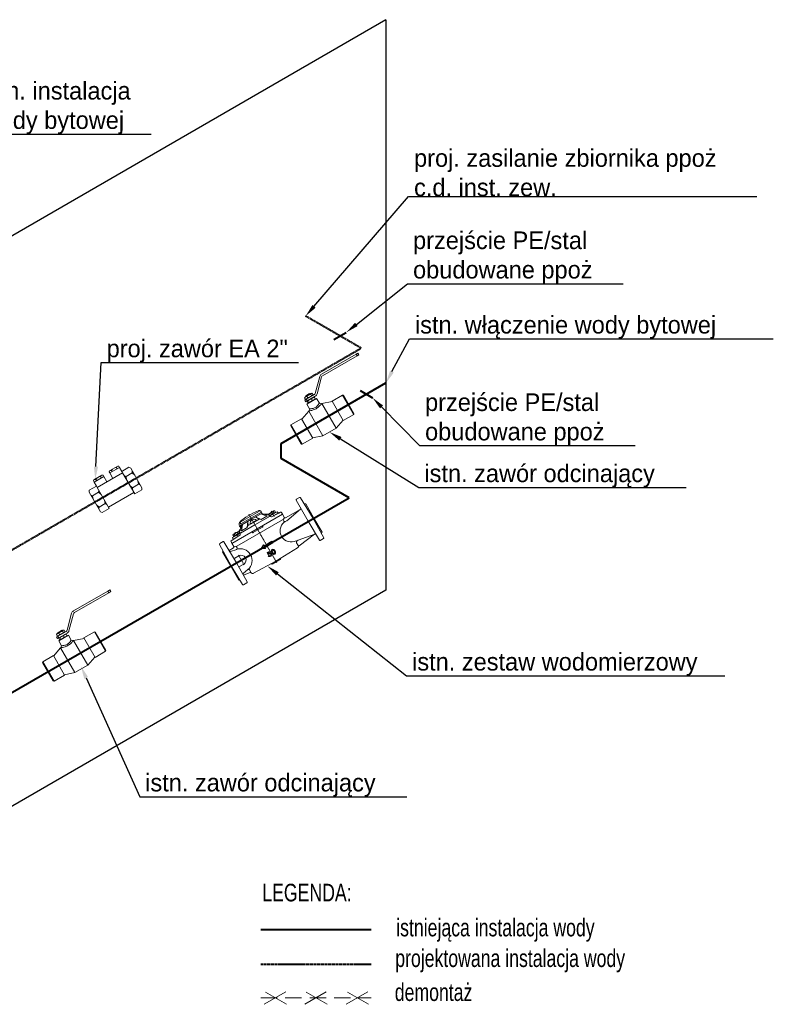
# Model space of a CAD drawing. Header units: millimetres. Extents: x 19422 to 119122, y -6876 to 97602.
# Tile 3 of 35: x 29765 to 32118, y -2516 to 556. Entities that reach past the tile are written whole.
import ezdxf
from ezdxf import colors
from ezdxf.entities.mleader import LeaderData, LeaderLine
from ezdxf.enums import TextEntityAlignment as Align
from ezdxf.math import Vec2, Vec3

# ---------------------------------------------------------------- set-up
doc = ezdxf.new("R2010")
doc.units = ezdxf.units.MM
doc.linetypes.add('DASHDOT', pattern=[1, 0.5, -0.25, 0, -0.25])
doc.linetypes.add('DASHED', pattern=[19.05, 12.7, -6.35])
doc.layers.add('0_5', color=250, linetype='Continuous')
for name, color, linetype, lineweight in [('IS_w_armatura', 150, 'Continuous', 5), ('IS_W_TXT', 8, 'Continuous', 5), ('S_WODA', 160, 'Continuous', 40)]:
    doc.layers.add(name, color=color, linetype=linetype, lineweight=lineweight)
doc.styles.add('100 Jost1', font='txt', dxfattribs={"width": 0.75})
doc.styles.add('CP_ATTR', font='simplex.shx')

# ---------------------------------------------------------------- blocks, each defined once
blk = doc.blocks.new('CP_UCS2D')
blk.add_point((0, 0))
at = {"style": 'CP_ATTR', "flags": 9}
for tag in ['FORM', 'TYPE', 'ID', 'WIDTH', 'HEIGHT', 'SYSTEM', 'VERSION', 'PIPE', 'OTHER']:
    blk.add_attdef(tag, text='', height=0.00005, dxfattribs=at).set_placement((1, 7), align=Align.MIDDLE_LEFT)
blk = doc.blocks.new('CP_INSBP_1')
blk.add_point((0, 0))
at = {"style": 'CP_ATTR', "flags": 9}
for tag in ['FORM', 'TYPE', 'ID', 'WIDTH', 'HEIGHT', 'SYSTEM', 'VERSION', 'PIPE', 'OTHER']:
    blk.add_attdef(tag, text='', height=0.00005, dxfattribs=at).set_placement((-1, 1), align=Align.MIDDLE_LEFT)
blk = doc.blocks.new('CP_INSBP_2')
blk.add_point((0, 0))
at = {"style": 'CP_ATTR', "flags": 9}
for tag in ['FORM', 'TYPE', 'ID', 'WIDTH', 'HEIGHT', 'SYSTEM', 'VERSION', 'PIPE', 'OTHER']:
    blk.add_attdef(tag, text='', height=0.00005, dxfattribs=at).set_placement((-1, 1), align=Align.MIDDLE_LEFT)
blk = doc.blocks.new('2h_zav082_dn50pn25aa_fyopgxv')
at = {"layer": 'IS_w_armatura'}
for p, q in [((-15.9, 35.1), (-12.1, 40.5)), ((-15.9, -35.1), (-15.9, 35.1)), ((-12.1, 40.5), (13.3, 40.5)), ((13.3, -35.1), (13.3, 40.5)), ((13.3, 35.1), (104.9, 35.1)), ((130.3, 40.5), (104.9, 40.5)), ((104.9, -35.1), (104.9, 40.5)), ((134.1, 35.1), (130.3, 40.5)), ((134.1, -35.1), (134.1, 35.1)), ((-15.9, 25.7), (-12.1, 20.3)), ((-12.1, 20.3), (-15.9, 10.2)), ((-15.9, 0), (134.1, 0)), ((9.5, 20.3), (-12.1, 20.3)), ((13.3, 25.7), (9.5, 20.3)), ((9.5, 20.3), (13.3, 10.2)), ((104.9, 25.7), (108.7, 20.3)), ((108.7, 20.3), (104.9, 10.2)), ((108.7, 20.3), (130.3, 20.3)), ((134.1, 25.7), (130.3, 20.3)), ((130.3, 20.3), (134.1, 10.2)), ((-12.1, -20.3), (-15.9, -10.2)), ((-15.9, -25.7), (-12.1, -20.3)), ((9.5, -20.3), (-12.1, -20.3)), ((9.5, -20.3), (13.3, -10.2)), ((13.3, -25.7), (9.5, -20.3)), ((108.7, -20.3), (104.9, -10.2)), ((104.9, -25.7), (108.7, -20.3)), ((108.7, -20.3), (130.3, -20.3)), ((130.3, -20.3), (134.1, -10.2)), ((134.1, -25.7), (130.3, -20.3)), ((-15.9, -35.1), (-12.1, -40.5)), ((-12.1, -40.5), (13.3, -40.5)), ((104.9, -35.1), (13.3, -35.1)), ((13.3, -35.1), (13.3, -40.5)), ((13.3, -40.5), (13.3, -55)), ((13.3, -55), (48.2, -55)), ((13.3, -55), (13.3, -59.3)), ((16.2, -60.8), (13.3, -59.3)), ((16.2, -60.8), (45.3, -60.8)), ((19.7, -60.8), (22, -59.4)), ((22, -55), (22, -59.4)), ((22, -59.4), (26.3, -60.8)), ((39.5, -59.4), (35.2, -60.8)), ((39.5, -55), (39.5, -59.4)), ((41.8, -60.8), (39.5, -59.4)), ((45.3, -60.8), (48.2, -59.3)), ((48.2, -55), (48.2, -35.1)), ((48.2, -55), (48.2, -59.3)), ((70, -55), (70, -35.1)), ((104.9, -55), (70, -55)), ((70, -55), (70, -59.3)), ((72.9, -60.8), (70, -59.3)), ((102, -60.8), (72.9, -60.8)), ((76.4, -60.8), (78.7, -59.4)), ((78.7, -55), (78.7, -59.4)), ((78.7, -59.4), (83, -60.8)), ((96.2, -59.4), (91.9, -60.8)), ((96.2, -55), (96.2, -59.4)), ((98.5, -60.8), (96.2, -59.4)), ((102, -60.8), (104.9, -59.3)), ((104.9, -35.1), (104.9, -40.5)), ((130.3, -40.5), (104.9, -40.5)), ((104.9, -40.5), (104.9, -55)), ((104.9, -55), (104.9, -59.3)), ((134.1, -35.1), (130.3, -40.5))]:
    blk.add_line(p, q, dxfattribs=at)
at = {"layer": 'IS_w_armatura', "xscale": 0.3, "zscale": 0.3, "rotation": 180}
for name, p, yscale in [('CP_UCS2D', (0, 0), 0.3), ('CP_UCS2D', (0, 0), -0.3), ('CP_INSBP_2', (118.2, 0), -0.3)]:
    blk.add_blockref(name, p, dxfattribs=dict(at, yscale=yscale))
at = {"layer": 'IS_w_armatura', "xscale": 0.3, "zscale": 0.3}
for name, p, yscale in [('CP_INSBP_1', (0, 0), -0.3), ('CP_UCS2D', (118.2, 0), 0.3), ('CP_UCS2D', (118.2, 0), -0.3)]:
    blk.add_blockref(name, p, dxfattribs=dict(at, yscale=yscale))
at = {"layer": 'IS_w_armatura', "linetype": 'ByBlock', "style": 'CP_ATTR', "flags": 9}
for tag in ['NAME', 'GROUP', 'NUMBER', 'PRODUCER', 'ARTICLE', 'PRODUCT-TYPE', 'ORDER-NO', 'CHARACTER', 'DN', 'PN', 'TEMPERATURE', 'FLOW', 'POWER', 'VOLTAGE', 'WEIGHT', 'OTHER']:
    blk.add_attdef(tag, text='', height=0.00005, dxfattribs=at).set_placement((-16, 0), align=Align.MIDDLE_LEFT)
blk = doc.blocks.new('zw$27C5')
at = {"layer": 'IS_w_armatura'}
for p, q in [((116.8, 126.7), (155.5, 165.4)), ((159.7, 161.2), (121, 122.5)), ((164, 168.9), (288.3, 168.9)), ((288.3, 162.9), (164, 162.9)), ((288.3, 162.9), (288.3, 168.9)), ((295, 168.9), (288.3, 168.9)), ((288.3, 162.9), (295, 162.9)), ((295, 168.9), (295, 162.9)), ((83, 125), (78, 125)), ((78, 125), (78, 119)), ((81.3, 131.4), (81.3, 126.5)), ((83.7, 132.9), (82, 132)), ((83.7, 125), (82, 125.9)), ((83, 125), (112.5, 125)), ((83, 125), (83, 119)), ((106.2, 132.9), (83.7, 132.9)), ((88, 134.9), (87, 133.9)), ((89.4, 133.9), (87, 133.9)), ((87, 132.9), (87, 133.9)), ((88, 134.9), (91, 134.9)), ((89.4, 132.9), (89.4, 133.9)), ((89.7, 131.4), (89.7, 126.5)), ((91, 134.9), (99, 134.9)), ((99, 134.9), (102, 134.9)), ((103, 133.9), (100.6, 133.9)), ((100.6, 133.9), (100.6, 132.9)), ((102, 134.9), (103, 133.9)), ((103, 132.9), (103, 133.9)), ((103.5, 131.4), (103.5, 126.5)), ((106.2, 132.9), (108, 132)), ((106.2, 125), (108, 125.9)), ((108.7, 131.4), (108.7, 126.5)), ((72.6, 88.9), (77.5, 93.7)), ((77.5, 111), (112.5, 111)), ((77.5, 111), (77.5, 93.7)), ((78, 119), (83, 119)), ((81.8, 117.4), (81.8, 112.5)), ((83.7, 119), (82.7, 118.3)), ((83.7, 111), (82.7, 111.6)), ((112.5, 119), (83, 119)), ((84.8, 117.4), (84.8, 112.5)), ((98.1, 117.4), (98.1, 112.5)), ((106.2, 119), (107.3, 118.3)), ((106.2, 111), (107.3, 111.6)), ((108.2, 117.4), (108.2, 112.5)), ((112.5, 111), (112.5, 93.7)), ((112.5, 93.7), (117.4, 88.9)), ((0, 77.4), (2, 79.5)), ((0, 11.5), (0, 77.4)), ((2, 9.5), (2, 79.5)), ((2, 79.5), (40, 79.5)), ((40, 78.1), (71.5, 88.9)), ((40, 9.5), (40, 79.5)), ((71.5, 0), (71.5, 88.9)), ((71.5, 88.9), (72.6, 88.9)), ((117.4, 88.9), (118.5, 88.9)), ((118.5, 0), (118.5, 88.9)), ((150, 78.1), (118.5, 88.9)), ((150, 9.5), (150, 79.5)), ((150, 79.5), (188, 79.5)), ((188, 9.5), (188, 79.5)), ((190, 77.4), (188, 79.5)), ((190, 11.5), (190, 77.4)), ((0, 11.5), (2, 9.5)), ((2, 9.5), (40, 9.5)), ((40, 10.8), (71.5, 0)), ((71.5, 0), (118.5, 0)), ((150, 10.8), (118.5, 0)), ((150, 9.5), (188, 9.5)), ((190, 11.5), (188, 9.5))]:
    blk.add_line(p, q, dxfattribs=at)
for centre, radius, start, end in [((164, 156.9), 12, 90, 135), ((164, 156.9), 6, 90, 135), ((112.5, 130.9), 6, 270, 315), ((112.5, 130.9), 12, 270, 315)]:
    blk.add_arc(centre, radius, start, end, dxfattribs=at)
for points, weights in [([(89.7, 131.4), (85.5, 133.4), (81.3, 131.4)], [1, 1.15470053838, 1]), ([(81.3, 131.4), (81.7, 131.7), (82, 132)], [1, 1.02050710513, 1.03557736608]), ([(81.3, 126.5), (85.5, 124.5), (89.7, 126.5)], [1, 1.15470053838, 1]), ([(82, 125.9), (81.7, 126.2), (81.3, 126.5)], [1.03557736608, 1.02050710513, 1]), ([(89.4, 133.9), (90.3, 134.5), (91, 134.9)], [1, 1.00552275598, 1]), ([(103.5, 131.4), (96.6, 133.4), (89.7, 131.4)], [1, 1.15470053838, 1]), ([(89.7, 126.5), (96.6, 124.5), (103.5, 126.5)], [1, 1.15470053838, 1]), ([(99, 134.9), (99.7, 134.5), (100.6, 133.9)], [1, 1.00552275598, 1]), ([(108.7, 131.4), (106.1, 133.4), (103.5, 131.4)], [1, 1.15470053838, 1]), ([(103.5, 126.5), (106.1, 124.5), (108.7, 126.5)], [1, 1.15470053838, 1]), ([(84.8, 117.4), (83.3, 119.4), (81.8, 117.4)], [1, 1.15470053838, 1]), ([(81.8, 112.5), (83.3, 110.5), (84.8, 112.5)], [1, 1.15470053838, 1]), ([(98.1, 117.4), (91.5, 119.4), (84.8, 117.4)], [1, 1.15470053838, 1]), ([(84.8, 112.5), (91.5, 110.5), (98.1, 112.5)], [1, 1.15470053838, 1]), ([(108.2, 117.4), (103.2, 119.4), (98.1, 117.4)], [1, 1.15470053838, 1]), ([(98.1, 112.5), (103.2, 110.5), (108.2, 112.5)], [1, 1.15470053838, 1]), ([(107.3, 118.3), (107.7, 118.1), (108.2, 117.4)], [1.06369649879, 1.04485222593, 1]), ([(108.2, 112.5), (107.7, 111.8), (107.3, 111.6)], [1, 1.04485222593, 1.06369649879])]:
    blk.add_rational_spline(points, weights, degree=2, dxfattribs=at)
for points, knots in [([(112.5, 93.7), (112.5, 93.7), (112.3, 93.6), (112, 93.4), (111.7, 93.2), (111, 92.8), (110.1, 92.4), (108.4, 91.5), (105.8, 90.3), (102.6, 89.4), (101.1, 89), (99.4, 88.6), (97.6, 88.4), (95.9, 88.3), (94.1, 88.3), (92.4, 88.4), (90.6, 88.6), (88.9, 89), (87.4, 89.4), (85, 90), (83, 90.9), (81.3, 91.7), (79.7, 92.4), (78.5, 93.1), (78, 93.4), (77.7, 93.6), (77.5, 93.7), (77.5, 93.7)], [0.2500121, 0.2500121, 0.2500121, 0.2500121, 0.2857143, 0.2857143, 0.2857143, 0.3333334, 0.3333334, 0.3333334, 0.4285715, 0.4285715, 0.4285715, 0.4761905, 0.4761905, 0.4761905, 0.5238096, 0.5238096, 0.5238096, 0.5714286, 0.5714286, 0.5714286, 0.6428572, 0.6428572, 0.6428572, 0.7142858, 0.7142858, 0.7142858, 0.7499836, 0.7499836, 0.7499836, 0.7499836]), ([(72.6, 88.9), (72.6, 88.9), (72.8, 88.8), (73.2, 88.7), (73.9, 88.4), (75.4, 87.8), (77.5, 87.1), (79.6, 86.4), (82.2, 85.6), (85.2, 85), (87.2, 84.6), (89.4, 84.3), (91.6, 84.2), (93.9, 84), (96.1, 84), (98.4, 84.2), (100.6, 84.3), (102.8, 84.6), (104.8, 85), (108.8, 85.8), (112.1, 86.9), (114.4, 87.7), (115.5, 88.1), (116.3, 88.5), (116.8, 88.7), (117.2, 88.8), (117.4, 88.9), (117.4, 88.9)], [0.2499978, 0.2499978, 0.2499978, 0.2499978, 0.2857142, 0.2857142, 0.2857142, 0.3571428, 0.3571428, 0.3571428, 0.4285714, 0.4285714, 0.4285714, 0.4761904, 0.4761904, 0.4761904, 0.5238095, 0.5238095, 0.5238095, 0.5714285, 0.5714285, 0.5714285, 0.6666666, 0.6666666, 0.6666666, 0.7142857, 0.7142857, 0.7142857, 0.7499875, 0.7499875, 0.7499875, 0.7499875])]:
    blk.add_open_spline(points, degree=3, knots=knots, dxfattribs=at)
blk = doc.blocks.new('JS50 kl C')
at = {"linetype": 'Continuous', "lineweight": 0}
for p, q in [((167.2, 423.1), (181.7, 435.1)), ((169.7, 419.7), (181.7, 435.1)), ((171.7, 428.3), (177, 432)), ((176.4, 430.7), (176.4, 430.7)), ((177, 432), (179.6, 435.1)), ((177.9, 439.2), (178.7, 443.4)), ((177.9, 439.2), (252.4, 439.2)), ((177.9, 439.2), (177.9, 435.2)), ((177.9, 436.7), (177.9, 433.1)), ((177.9, 435.1), (215.2, 435.1)), ((249.1, 444.5), (181.4, 444.5)), ((202.5, 449.7), (182.1, 446.7)), ((182.1, 446.7), (182.1, 446.7)), ((190, 419.7), (200.8, 435.1)), ((195.3, 423.1), (200.8, 435.1)), ((227.9, 449.7), (202.5, 449.7)), ((250.4, 435.1), (215.2, 435.1)), ((215.2, 432.1), (215.2, 432.1)), ((227.9, 449.7), (248.3, 446.7)), ((235.1, 423.1), (229.5, 435.1)), ((240.4, 419.7), (229.5, 435.1)), ((248.3, 446.7), (248.3, 446.7)), ((263.2, 423.1), (248.7, 435.1)), ((260.7, 419.7), (248.7, 435.1)), ((250.4, 435.1), (252.4, 435.1)), ((253.4, 432), (250.8, 435.1)), ((252.4, 439.2), (251.7, 443.4)), ((252.4, 439.2), (252.4, 433.1)), ((252.4, 436.2), (252.4, 435.2)), ((252.4, 435.2), (252.4, 435.2)), ((258.7, 428.3), (253.4, 432)), ((258.7, 432.1), (258.7, 435.2)), ((258.7, 432.1), (258.7, 428.3)), ((48.3, 340.8), (49.6, 416.8)), ((51.6, 418.8), (62.9, 418.8)), ((65.6, 340.8), (64.9, 416.8)), ((124.2, 400.3), (124.4, 406.6)), ((124.2, 398.8), (125.7, 400.3)), ((124.2, 400.3), (306.2, 400.3)), ((125.7, 400.3), (134.8, 400.3)), ((125.7, 400.3), (134.8, 400.3)), ((134.8, 400.3), (125.7, 400.3)), ((132.2, 408.8), (126.3, 408.5)), ((158, 410.3), (132.2, 410.3)), ((132.2, 408.8), (158, 410.3)), ((132.2, 408.8), (132.2, 410.3)), ((133.9, 410.3), (134.9, 415.3)), ((150.1, 415.3), (134.9, 415.3)), ((139.8, 421.9), (139.8, 415.9)), ((139.8, 415.9), (160.5, 415.9)), ((141.5, 415.9), (141.8, 415.3)), ((141.8, 415.3), (158.4, 415.3)), ((142.4, 422.8), (157.9, 422.8)), ((144.9, 421.9), (144.9, 415.9)), ((150.1, 415.3), (163.2, 415.3)), ((155.3, 421.9), (155.3, 415.9)), ((158.4, 415.3), (158.8, 415.9)), ((160.2, 414.6), (160, 412.1)), ((179, 414.6), (160.2, 414.6)), ((179, 414.6), (160.2, 414.6)), ((160.5, 421.9), (160.5, 415.9)), ((162.7, 414.6), (167.2, 414.6)), ((163.2, 423.1), (165.2, 424.6)), ((163.2, 414.6), (163.2, 423.1)), ((167.2, 423.1), (163.2, 423.1)), ((163.2, 414.6), (163.2, 422.8)), ((168.2, 414.6), (163.2, 414.6)), ((163.2, 414.6), (215.2, 414.6)), ((165.2, 424.6), (166.6, 424.6)), ((166.6, 424.6), (171.7, 428.3)), ((169.7, 419.7), (167.2, 423.1)), ((169.7, 419.7), (190, 419.7)), ((195.3, 423.1), (190, 419.7)), ((195.3, 423.1), (215.2, 423.1)), ((196.2, 398.3), (196.2, 400.3)), ((203.4, 424.6), (215.2, 424.6)), ((227, 424.6), (215.2, 424.6)), ((235.1, 423.1), (215.2, 423.1)), ((267.2, 414.6), (215.2, 414.6)), ((234.2, 398.3), (234.2, 400.3)), ((235.1, 423.1), (240.4, 419.7)), ((260.7, 419.7), (240.4, 419.7)), ((263.8, 424.6), (258.7, 428.3)), ((260.7, 419.7), (263.2, 423.1)), ((267.7, 414.6), (262.2, 414.6)), ((262.2, 414.6), (267.2, 414.6)), ((262.2, 414.6), (267.2, 414.6)), ((262.2, 414.6), (267.2, 414.6)), ((262.2, 414.6), (267.2, 414.6)), ((262.2, 414.6), (270.2, 414.6)), ((262.2, 414.6), (270.2, 414.6)), ((262.2, 414.6), (270.2, 414.6)), ((262.2, 414.6), (270.2, 414.6)), ((263.2, 423.1), (267.2, 423.1)), ((265.2, 424.6), (263.8, 424.6)), ((267.2, 423.1), (265.2, 424.6)), ((267.2, 414.6), (267.2, 423.1)), ((280.3, 415.3), (267.2, 415.3)), ((269.9, 421.9), (269.9, 415.9)), ((269.9, 415.9), (290.6, 415.9)), ((270.2, 414.6), (270.4, 412)), ((271.6, 415.9), (272, 415.3)), ((272, 415.3), (288.6, 415.3)), ((272.3, 410.2), (304.1, 408.5)), ((272.5, 422.8), (288, 422.8)), ((275.1, 421.9), (275.1, 415.9)), ((280.3, 415.3), (295.5, 415.3)), ((285.4, 421.9), (285.4, 415.9)), ((288.6, 415.3), (288.9, 415.9)), ((290.6, 421.9), (290.6, 415.9)), ((296.8, 408.9), (295.5, 415.3)), ((304.7, 400.3), (295.6, 400.3)), ((295.6, 400.3), (304.7, 400.3)), ((306.2, 398.8), (304.7, 400.3)), ((306.2, 400.3), (306, 406.6)), ((306.2, 400.3), (306, 406.6)), ((324.8, 340.8), (325.5, 416.8)), ((339.8, 418.8), (327.5, 418.8)), ((343.1, 340.8), (341.8, 416.8)), ((45.2, 391.8), (49.2, 394.1)), ((45.2, 340.8), (45.2, 391.8)), ((66.8, 385.8), (121.2, 385.8)), ((67.7, 385.5), (122.7, 375.8)), ((128.2, 375.8), (122.7, 375.8)), ((124.2, 388.8), (124.2, 398.8)), ((126.1, 386.8), (129.3, 385.9)), ((131.2, 378.8), (131.2, 383.5)), ((132.6, 385), (297.4, 385)), ((198.2, 396.3), (232.2, 396.3)), ((299.2, 379.8), (299.2, 383.5)), ((304.3, 386.8), (301.1, 385.9)), ((322.7, 380.4), (302.7, 376.8)), ((306.2, 388.8), (306.2, 398.8)), ((309.2, 385.8), (325.2, 385.8)), ((345.2, 391.8), (342.2, 393.5)), ((345.2, 340.8), (345.2, 391.8)), ((45.2, 340.8), (45.2, 289.8)), ((48.3, 340.8), (49.5, 272.3)), ((65.6, 340.8), (65, 272.3)), ((195.2, 337.8), (195.2, 343.8)), ((195.2, 343.8), (223.2, 343.8)), ((223.2, 343.8), (223.2, 347.7)), ((235.2, 340.8), (223.2, 347.7)), ((235.2, 340.8), (223.2, 333.9)), ((306.8, 355.8), (322, 355.8)), ((324.8, 340.8), (325.4, 272.3)), ((343.1, 340.8), (341.9, 272.3)), ((345.2, 340.8), (345.2, 289.8)), ((195.2, 337.8), (223.2, 337.8)), ((223.2, 337.8), (223.2, 333.9)), ((306.8, 325.8), (322, 325.8)), ((45.2, 289.8), (49.2, 287.5)), ((67.7, 296.1), (122.7, 305.8)), ((67.7, 296.1), (68.5, 296.2)), ((69, 296.3), (128.8, 289.1)), ((125.7, 305.8), (122.7, 305.8)), ((130.7, 290.8), (130.7, 300.8)), ((135.5, 285.9), (215.2, 283.4)), ((200.2, 281.3), (199.9, 282.5)), ((200.2, 281.3), (215.2, 281.3)), ((200.2, 281.3), (215.2, 281.3)), ((294.9, 285.9), (215.2, 283.4)), ((230.2, 281.3), (215.2, 281.3)), ((230.2, 281.3), (230.5, 282.5)), ((299.7, 290.8), (299.7, 301.7)), ((321.7, 296.4), (302.2, 292.9)), ((322.7, 301.2), (304.2, 304.5)), ((345.2, 289.8), (342.2, 288.1)), ((51.5, 270.3), (63, 270.3)), ((339.9, 270.3), (327.4, 270.3))]:
    blk.add_line(p, q, dxfattribs=at)
at = {"linetype": 'DASHDOT', "lineweight": 0, "ltscale": 3}
for p, q in [((215.2, 278.3), (215.2, 452.7)), ((150.1, 412.3), (150.1, 425.8)), ((280.3, 412.3), (280.3, 425.8)), ((42.2, 340.8), (348.2, 340.8)), ((306.8, 322.8), (306.8, 358.8))]:
    blk.add_line(p, q, dxfattribs=at)
at = {"linetype": 'DASHDOT', "lineweight": 0}
for p, q in [((259.7, 432.1), (251.7, 432.1)), ((255.7, 436.1), (255.7, 428.1)), ((150.1, 407.3), (150.1, 425.8)), ((280.3, 418.3), (280.3, 409.3))]:
    blk.add_line(p, q, dxfattribs=at)
at = {"linetype": 'Continuous', "lineweight": 0}
blk.add_circle((255.7, 432.1), 1, dxfattribs=at)
for centre, radius, start, end in [((182.6, 442.7), 4, 98.3627, 170), ((217, 418.2), 15, 96.7562, 154.7614), ((213.4, 418.2), 15, 25.2386, 83.2438), ((247.8, 442.7), 4, 10, 81.6373), ((247.2, 435.2), 11.5, 0, 81.3166), ((255.7, 432.1), 3, 297.2968, 0), ((51.6, 416.8), 2, 90, 179), ((62.9, 416.8), 2, 0.5, 90), ((126.4, 406.5), 2, 93, 178), ((142.4, 418.6), 4.24, 52.2366, 127.7634), ((150.1, 407.2), 15.6, 70.5914, 109.4086), ((157.9, 418.6), 4.24, 52.2366, 127.7634), ((158, 412.3), 2, 270, 355), ((272.5, 418.6), 4.24, 52.2366, 127.7634), ((272.4, 412.2), 2, 185, 267), ((280.3, 407.2), 15.6, 70.5914, 109.4086), ((288, 418.6), 4.24, 52.2366, 127.7634), ((304, 406.5), 2, 2, 87), ((327.5, 416.8), 2, 90, 179.5), ((339.8, 416.8), 2, 1, 90), ((68.2, 388.5), 3, 180.5, 260), ((121.2, 388.8), 3, 270, 0), ((126.7, 389.2), 2.5, 180, 255), ((128.2, 378.8), 3, 270, 0), ((128.7, 383.5), 2.5, 0, 75), ((126.5, 341.5), 34.7, 274.5342, 81.5133), ((198.2, 398.3), 2, 180, 270), ((232.2, 398.3), 2, 270, 0), ((310.6, 340.8), 36.9, 100, 260), ((301.7, 383.5), 2.5, 105, 180), ((302.2, 379.8), 3, 180, 280), ((303.7, 389.2), 2.5, 285, 0), ((309.2, 388.8), 3, 180, 270), ((322.2, 383.3), 3, 280, 359.5), ((306.8, 340.8), 15, 90, 270), ((322, 358.8), 3, 270, 359.5), ((322, 322.8), 3, 0.5, 90), ((68.2, 293.1), 3, 100, 179.5), ((69, 293.3), 3, 84, 100), ((125.7, 300.8), 5, 0, 90), ((128.3, 284.2), 5, 41.8956, 83.1995), ((135.7, 290.8), 5, 180, 268.2514), ((198, 281.9), 2, 15, 88.2514), ((232.4, 281.9), 2, 91.7569, 165), ((294.7, 290.8), 5, 271.7486, 360), ((302.7, 301.7), 3, 78.5566, 180), ((302.6, 289.9), 3, 100, 173.4836), ((322.3, 293.4), 3, 0.5, 100), ((322.2, 298.3), 3, 0.5, 80), ((51.5, 272.3), 2, 181, 270), ((63, 272.3), 2, 270, 359.5), ((327.4, 272.3), 2, 180.5, 270), ((339.9, 272.3), 2, 270, 359)]:
    blk.add_arc(centre, radius, start, end, dxfattribs=at)
at = {"layer": 'IS_w_armatura', "linetype": 'Continuous', "lineweight": 0}
for p, q in [((202.1, 315.8), (202.1, 309.6)), ((204.7, 315.8), (204.7, 309.6)), ((210, 315.8), (210, 309.6)), ((225.4, 320.8), (218.6, 320.8)), ((218.6, 320.8), (218.6, 318.6)), ((223.4, 318.6), (218.6, 318.6)), ((223.4, 318.6), (223.8, 315.7)), ((224.2, 313.1), (226.4, 313.3)), ((225.4, 320.8), (226.4, 313.3)), ((227.7, 310.5), (225.5, 310.5))]:
    blk.add_line(p, q, dxfattribs=at)
at = {"layer": 'IS_w_armatura', "color": 7, "lineweight": 0}
blk.add_line((212.6, 315.7), (212.5, 308.4), dxfattribs=at)
at = {"layer": 'IS_w_armatura', "linetype": 'Continuous', "lineweight": 0}
for centre, radius, start, end in [((207.4, 315.8), 5.24, 358.9741, 180), ((207.4, 309.6), 5.24, 180, 347.0758), ((207.4, 315.8), 2.62, 0, 180), ((207.4, 309.6), 2.62, 180, 0), ((222.2, 310.5), 5.47, 72.8966, 0), ((222.2, 310.5), 3.25, 52.8935, 0)]:
    blk.add_arc(centre, radius, start, end, dxfattribs=at)

msp = doc.modelspace()

# ---------------------------------------------------------------- linework, layer by layer
at = {"layer": '0_5', "color": 7}
for p, q in [((30908.9, 555.8), (29696.4, -144.2)), ((30908.9, 555.8), (30908.9, -1224.2)), ((30908.9, -1224.2), (29696.4, -1924.2))]:
    msp.add_line(p, q, dxfattribs=at)
at = {"layer": 'IS_w_armatura', "color": 1}
for p, q in [((30596.1, -2477.4), (30528.7, -2516.3)), ((30532.8, -2478), (30598.6, -2516)), ((30722.7, -2477.4), (30655.4, -2516.3)), ((30659.4, -2478), (30725.2, -2516)), ((30851.8, -2477.4), (30784.4, -2516.3)), ((30788.5, -2478), (30854.3, -2516))]:
    msp.add_line(p, q, dxfattribs=at)
at = {"layer": 'S_WODA', "linetype": 'DASHED', "ltscale": 0.2}
for p, q in [((30831.3, -469), (30658.1, -369)), ((29696.4, -1124.2), (30831.3, -469)), ((30518.5, -2391.4), (30862.6, -2391.4))]:
    msp.add_line(p, q, dxfattribs=at)
at = {"layer": 'S_WODA'}
for p, q in [((30746.1, -442.3), (30785.1, -419.8)), ((30581.9, -766.4), (30908.9, -577.6)), ((30828.3, -601.6), (30867.2, -624.1)), ((30581.9, -813), (30581.9, -766.4)), ((30794.2, -935.6), (30581.9, -813)), ((29735.5, -1546.8), (30794.2, -935.6)), ((30518.5, -2282.4), (30862.6, -2282.4))]:
    msp.add_line(p, q, dxfattribs=at)
at = {"layer": 'S_WODA', "linetype": 'DASHED', "lineweight": 5, "ltscale": 4}
msp.add_line((30518.5, -2496), (30862.6, -2496), dxfattribs=at)

# ---------------------------------------------------------------- block references
at = {"layer": 'IS_w_armatura', "rotation": 29.99999999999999}
for p in [(30650.3, -778.2), (29875.6, -1517.2)]:
    msp.add_blockref('zw$27C5', p, dxfattribs=at)
at = {"layer": 'IS_w_armatura', "xscale": -1, "rotation": 210.0000000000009}
msp.add_blockref('2h_zav082_dn50pn25aa_fyopgxv', (30013.5, -941.1), dxfattribs=at)
at = {"layer": 'IS_w_armatura', "lineweight": 0, "xscale": -1, "rotation": 29.99999999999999}
msp.add_blockref('JS50 kl C', (30893.5, -1271.7), dxfattribs=at)

# ---------------------------------------------------------------- texts
at = {"layer": 'IS_W_TXT', "color": 7, "char_height": 55, "width": 1561.844, "attachment_point": 1, "style": '100 Jost1'}
for s, insert in [('{\\C256;LEGENDA:', (30522.7, -2140.2)), ('{\\C256;istniejąca instalacja wody}', (30940.9, -2249.3)), ('{\\C256;projektowana instalacja wody}', (30937.9, -2344.9)), ('{\\C256;demontaż}', (30936.4, -2450.9))]:
    msp.add_mtext(s, dxfattribs=dict(at, insert=insert))

# ---------------------------------------------------------------- leaders
at = {"layer": 'IS_W_TXT', "lineweight": 20}
ml = msp.add_multileader_mtext('Standard', dxfattribs=at)
ml.set_content('istn. instalacja \\Pwody bytowej', color=256)
ml.set_leader_properties()
ml.build(insert=Vec2(0, 0))
ml.multileader.update_dxf_attribs({"text_left_attachment_type": 5, "text_right_attachment_type": 5, "text_top_attachment_type": 0, "text_bottom_attachment_type": 0, "arrow_head_size": 40})
ctx = ml.context
ctx.base_point, ctx.char_height, ctx.arrow_head_size, ctx.landing_gap_size, ctx.plane_origin = Vec3(29640.7, 198.8), 55, 40, 9.22, Vec3(30289.4, -797.9)
ctx.left_attachment, ctx.right_attachment, ctx.top_attachment, ctx.bottom_attachment, ctx.attachment_type = 5, 5, 0, 0, 2
notes = []
notes.append((ctx, [(0, (1, 1, 0), (29632.7, 198.8), (1, 0), 8, [(0, [(29561, -5.7)], 256, [])])]))
ctx.mtext.insert, ctx.mtext.defined_height, ctx.mtext.flow_direction = Vec3(29649.9, 361.7), 240, 5
ml = msp.add_multileader_mtext('Standard', dxfattribs=at)
ml.set_content('proj. zasilanie zbiornika ppoż\\Pc.d. inst. zew.', color=256)
ml.set_leader_properties()
ml.build(insert=Vec2(0, 0))
ml.multileader.update_dxf_attribs({"text_left_attachment_type": 5, "text_right_attachment_type": 5, "text_top_attachment_type": 0, "text_bottom_attachment_type": 0, "arrow_head_size": 40})
ctx = ml.context
ctx.base_point, ctx.char_height, ctx.arrow_head_size, ctx.landing_gap_size, ctx.plane_origin = Vec3(30987.4, 4.3), 55, 40, 9.22, Vec3(31537.5, -1161.2)
ctx.left_attachment, ctx.right_attachment, ctx.top_attachment, ctx.bottom_attachment, ctx.attachment_type = 5, 5, 0, 0, 2
notes.append((ctx, [(0, (1, 1, 0), (30979.4, 4.3), (1, 0), 8, [(0, [(30658.1, -369)], 256, [])])]))
ctx.mtext.insert, ctx.mtext.defined_height, ctx.mtext.flow_direction = Vec3(30996.6, 151.8), 240, 5
ml = msp.add_multileader_mtext('Standard', dxfattribs=at)
ml.set_content('przejście PE/stal \\Pobudowane ppoż', color=256)
ml.set_leader_properties()
ml.build(insert=Vec2(0, 0))
ml.multileader.update_dxf_attribs({"text_left_attachment_type": 5, "text_right_attachment_type": 5, "text_top_attachment_type": 0, "text_bottom_attachment_type": 0, "arrow_head_size": 40})
ctx = ml.context
ctx.base_point, ctx.char_height, ctx.arrow_head_size, ctx.landing_gap_size, ctx.plane_origin = Vec3(30984.3, -267.9), 55, 40, 9.22, Vec3(31664.5, -1212)
ctx.left_attachment, ctx.right_attachment, ctx.top_attachment, ctx.bottom_attachment, ctx.attachment_type = 5, 5, 0, 0, 2
notes.append((ctx, [(0, (1, 1, 0), (30976.3, -267.9), (1, 0), 8, [(0, [(30785.1, -419.8)], 256, [])])]))
ctx.mtext.insert, ctx.mtext.defined_height, ctx.mtext.flow_direction = Vec3(30993.5, -105), 240, 5
ml = msp.add_multileader_mtext('Standard', dxfattribs=at)
ml.set_content('istn. włączenie wody bytowej', color=256)
ml.set_leader_properties()
ml.build(insert=Vec2(0, 0))
ml.multileader.update_dxf_attribs({"text_left_attachment_type": 5, "text_right_attachment_type": 5, "text_top_attachment_type": 0, "text_bottom_attachment_type": 0, "arrow_head_size": 40})
ctx = ml.context
ctx.base_point, ctx.char_height, ctx.arrow_head_size, ctx.landing_gap_size, ctx.plane_origin = Vec3(30990.2, -439.5), 55, 40, 9.22, Vec3(31788.3, -1369.8)
ctx.left_attachment, ctx.right_attachment, ctx.top_attachment, ctx.bottom_attachment, ctx.attachment_type = 5, 5, 0, 0, 2
notes.append((ctx, [(0, (1, 1, 0), (30982.2, -439.5), (1, 0), 8, [(0, [(30908.9, -577.6)], 256, [])])]))
ctx.mtext.insert, ctx.mtext.defined_height, ctx.mtext.flow_direction = Vec3(30999.4, -368.4), 240, 5
ml = msp.add_multileader_mtext('Standard', dxfattribs=at)
ml.set_content('proj. zawór EA 2"', color=256)
ml.set_leader_properties()
ml.build(insert=Vec2(0, 0))
ml.multileader.update_dxf_attribs({"text_left_attachment_type": 5, "text_right_attachment_type": 5, "text_top_attachment_type": 0, "text_bottom_attachment_type": 0, "arrow_head_size": 40})
ctx = ml.context
ctx.base_point, ctx.char_height, ctx.arrow_head_size, ctx.landing_gap_size, ctx.plane_origin = Vec3(30027.6, -513.9), 55, 40, 9.22, Vec3(30929.6, -1658.6)
ctx.left_attachment, ctx.right_attachment, ctx.top_attachment, ctx.bottom_attachment, ctx.attachment_type = 5, 5, 0, 0, 2
notes.append((ctx, [(0, (1, 1, 0), (30019.6, -513.9), (1, 0), 8, [(0, [(30001.5, -878.7)], 256, [])])]))
ctx.mtext.insert, ctx.mtext.defined_height, ctx.mtext.flow_direction = Vec3(30036.8, -442.4), 240, 5
ml = msp.add_multileader_mtext('Standard', dxfattribs=at)
ml.set_content('przejście PE/stal \\Pobudowane ppoż', color=256)
ml.set_leader_properties()
ml.build(insert=Vec2(0, 0))
ml.multileader.update_dxf_attribs({"text_left_attachment_type": 5, "text_right_attachment_type": 5, "text_top_attachment_type": 0, "text_bottom_attachment_type": 0, "arrow_head_size": 40})
ctx = ml.context
ctx.base_point, ctx.char_height, ctx.arrow_head_size, ctx.landing_gap_size, ctx.plane_origin = Vec3(31021.8, -773), 55, 40, 9.22, Vec3(31746.6, -1416.3)
ctx.left_attachment, ctx.right_attachment, ctx.top_attachment, ctx.bottom_attachment, ctx.attachment_type = 5, 5, 0, 0, 2
notes.append((ctx, [(0, (1, 1, 0), (31013.8, -773), (1, 0), 8, [(0, [(30867.2, -624.1)], 256, [])])]))
ctx.mtext.insert, ctx.mtext.defined_height, ctx.mtext.flow_direction = Vec3(31031, -610.1), 240, 5
ml = msp.add_multileader_mtext('Standard', dxfattribs=at)
ml.set_content('istn. zawór odcinający', color=256)
ml.set_leader_properties()
ml.build(insert=Vec2(0, 0))
ml.multileader.update_dxf_attribs({"text_left_attachment_type": 5, "text_right_attachment_type": 5, "text_top_attachment_type": 0, "text_bottom_attachment_type": 0, "arrow_head_size": 40})
ctx = ml.context
ctx.base_point, ctx.char_height, ctx.arrow_head_size, ctx.landing_gap_size, ctx.plane_origin = Vec3(31019.6, -903.5), 55, 40, 9.22, Vec3(31517.8, -1470.5)
ctx.left_attachment, ctx.right_attachment, ctx.top_attachment, ctx.bottom_attachment, ctx.attachment_type = 5, 5, 0, 0, 2
notes.append((ctx, [(0, (1, 1, 0), (31011.6, -903.5), (1, 0), 8, [(0, [(30732.6, -730.7)], 256, [])])]))
ctx.mtext.insert, ctx.mtext.defined_height, ctx.mtext.flow_direction = Vec3(31028.8, -832), 240, 5
ml = msp.add_multileader_mtext('Standard', dxfattribs=at)
ml.set_content('istn. zestaw wodomierzowy', color=256)
ml.set_leader_properties()
ml.build(insert=Vec2(0, 0))
ml.multileader.update_dxf_attribs({"text_left_attachment_type": 5, "text_right_attachment_type": 5, "text_top_attachment_type": 0, "text_bottom_attachment_type": 0, "arrow_head_size": 40})
ctx = ml.context
ctx.base_point, ctx.char_height, ctx.arrow_head_size, ctx.landing_gap_size, ctx.plane_origin = Vec3(30981.3, -1491.1), 55, 40, 9.22, Vec3(31346.7, -1988.4)
ctx.left_attachment, ctx.right_attachment, ctx.top_attachment, ctx.bottom_attachment, ctx.attachment_type = 5, 5, 0, 0, 2
notes.append((ctx, [(0, (1, 1, 0), (30973.3, -1491.1), (1, 0), 8, [(0, [(30538.5, -1148.4)], 256, [])])]))
ctx.mtext.insert, ctx.mtext.defined_height, ctx.mtext.flow_direction = Vec3(30990.5, -1419.9), 240, 5
ml = msp.add_multileader_mtext('Standard', dxfattribs=at)
ml.set_content('istn. zawór odcinający', color=256)
ml.set_leader_properties()
ml.build(insert=Vec2(0, 0))
ml.multileader.update_dxf_attribs({"text_left_attachment_type": 5, "text_right_attachment_type": 5, "text_top_attachment_type": 0, "text_bottom_attachment_type": 0, "arrow_head_size": 40})
ctx = ml.context
ctx.base_point, ctx.char_height, ctx.arrow_head_size, ctx.landing_gap_size, ctx.plane_origin = Vec3(30148, -1868.5), 55, 40, 9.22, Vec3(30741.6, -2201.1)
ctx.left_attachment, ctx.right_attachment, ctx.top_attachment, ctx.bottom_attachment, ctx.attachment_type = 5, 5, 0, 0, 2
notes.append((ctx, [(0, (1, 1, 0), (30140, -1868.5), (1, 0), 8, [(0, [(29956.4, -1461.3)], 256, [])])]))
ctx.mtext.insert, ctx.mtext.defined_height, ctx.mtext.flow_direction = Vec3(30157.2, -1797), 240, 5
for ctx, leaders in notes:
    for number, flags, end, landing, length, lines in leaders:
        leader = LeaderData()
        leader.index, (leader.has_last_leader_line, leader.has_dogleg_vector, leader.attachment_direction) = number, flags
        leader.last_leader_point, leader.dogleg_vector, leader.dogleg_length = Vec3(end), Vec3(landing), length
        for number, points, colour, breaks in lines:
            line = LeaderLine()
            line.index, line.vertices, line.color, line.breaks = number, Vec3.list(points), colors.encode_raw_color(colour), breaks
            leader.lines.append(line)
        ctx.leaders.append(leader)

doc.saveas('drawing.dxf')
